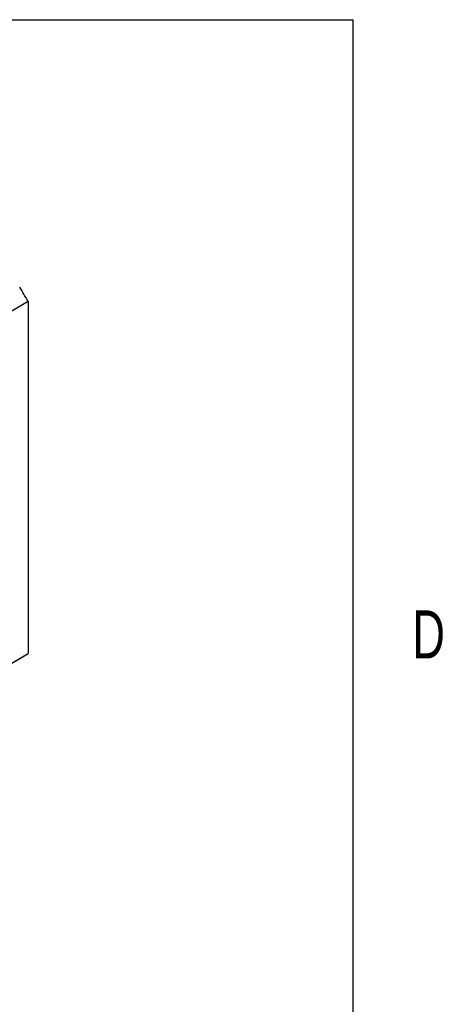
# Model space of a CAD drawing. Extents: x 11 to 421, y 5 to 275.
# Tile 10 of 10: x 399 to 420, y 222 to 270. Entities that reach past the tile are written whole.
import ezdxf
from ezdxf.enums import TextEntityAlignment as Align

# ---------------------------------------------------------------- set-up
doc = ezdxf.new("R2010")
doc.units = 0
doc.layers.get('0').update_dxf_attribs({"linetype": 'CONTINUOUS'})

msp = doc.modelspace()

# ---------------------------------------------------------------- linework, layer by layer
at = {"color": 7, "linetype": 'CONTINUOUS'}
for p, q in [((15.9068, 270.3087), (415.9568, 270.3087)), ((415.9568, 9.9587), (415.9568, 270.3087)), ((399.8675, 256.3667), (382.0661, 246.0902)), ((399.8675, 256.3667), (399.8675, 238.9541)), ((381.8075, 228.5218), (399.6619, 238.829)), ((382.0661, 228.6776), (399.8675, 238.9541))]:
    msp.add_line(p, q, dxfattribs=at)
for centre, radius, start, end in [((376.4171, 243.3074), 26.8416, 29.1131, 30.8869), ((397.0771, 243.3065), 5.1701, 299.99757, 302.66504)]:
    msp.add_arc(centre, radius, start, end, dxfattribs=at)

# ---------------------------------------------------------------- texts
at = {"color": 7, "linetype": 'CONTINUOUS', "width": 0.7}
msp.add_text('D', height=2.3813, dxfattribs=at).set_placement((418.8794, 238.0018), align=Align.BOTTOM_LEFT)

doc.saveas('drawing.dxf')
